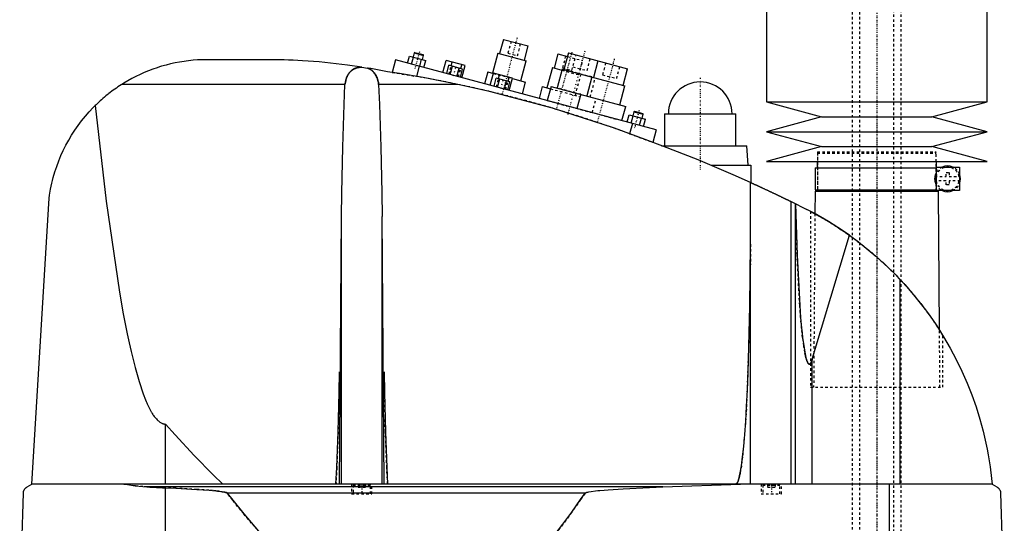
# Model space of a CAD drawing. Extents: x -168 to 602, y -1 to 976.
# Tile 8 of 9: x 200 to 602, y 438 to 643. Entities that reach past the tile are written whole.
import ezdxf

# ---------------------------------------------------------------- set-up
doc = ezdxf.new("R2010")
doc.units = 0
doc.linetypes.add('CENTER', pattern=[1.5, 0.45, -0.5, 0.05, -0.5])
doc.linetypes.add('DASHED', pattern=[2, 1, -1])
for name, color, linetype in [('AM_0', 7, 'CONTINUOUS'), ('AM_3', 7, 'DASHED'), ('AM_7', 7, 'CENTER')]:
    doc.layers.add(name, color=color, linetype=linetype)

msp = doc.modelspace()

# ---------------------------------------------------------------- linework, layer by layer
at = {"layer": 'AM_0', "color": 7, "linetype": 'CONTINUOUS'}
for p, q in [((505, 751.5), (505, 609.4)), ((595, 609.4), (595, 751.5)), ((397.76, 634.86), (396.21, 629.07)), ((397.76, 634.86), (407.9, 632.15)), ((406.35, 626.35), (407.9, 632.15)), ((305.5, 626.5), (274, 626.5)), ((353.75, 626.47), (352.38, 621.36)), ((460, 598), (353.75, 626.47)), ((358.61, 625.17), (359.39, 628.06)), ((359.39, 628.06), (366.08, 626.27)), ((360.29, 624.72), (361.06, 627.62)), ((361.34, 629.35), (360.89, 627.66)), ((361.65, 629.53), (361.34, 629.35)), ((361.34, 629.35), (365.21, 628.32)), ((361.65, 629.53), (365.03, 628.62)), ((363.63, 623.82), (364.41, 626.72)), ((364.75, 626.63), (365.21, 628.32)), ((365.21, 628.32), (365.03, 628.62)), ((395.48, 629.26), (393.28, 621.05)), ((395.48, 629.26), (407.07, 626.16)), ((419.98, 628.91), (418.42, 623.12)), ((419.98, 628.91), (423.84, 627.88)), ((424.23, 629.33), (422.42, 622.56)), ((424.23, 629.33), (448.38, 622.86)), ((340.04, 623.52), (342.28, 623.16)), ((363.41, 623.88), (362.3, 619.74)), ((365.3, 623.37), (366.08, 626.27)), ((373.07, 621.29), (374.39, 626.22)), ((382.11, 624.15), (374.39, 626.22)), ((374.62, 620.88), (375.53, 624.26)), ((381.11, 622.76), (375.53, 624.26)), ((376.02, 620.5), (376.93, 623.88)), ((376.48, 624), (376.89, 625.55)), ((378.81, 619.76), (379.71, 623.14)), ((380.2, 619.38), (381.11, 622.76)), ((380.34, 622.97), (380.76, 624.51)), ((380.79, 619.22), (382.11, 624.15)), ((404.87, 617.95), (407.07, 626.16)), ((417.7, 623.31), (415.5, 615.1)), ((417.7, 623.31), (421.56, 622.28)), ((421.69, 622.76), (419.62, 615.03)), ((421.69, 622.76), (447.29, 615.9)), ((436.3, 626.09), (434.49, 619.33)), ((446.56, 616.09), (448.38, 622.86)), ((391.35, 621.57), (390.06, 616.74)), ((391.35, 621.57), (393.68, 620.95)), ((392.39, 616.12), (393.71, 621.04)), ((401.43, 618.97), (393.71, 621.04)), ((393.94, 615.7), (394.85, 619.08)), ((400.43, 617.59), (394.85, 619.08)), ((395.34, 615.33), (396.24, 618.71)), ((395.8, 618.83), (396.21, 620.37)), ((399.66, 617.79), (400.08, 619.34)), ((400.11, 614.05), (401.43, 618.97)), ((401.41, 618.88), (406.81, 617.43)), ((433.77, 619.52), (431.7, 611.8)), ((333.13, 616.5), (242.19, 616.5)), ((379.16, 616.5), (346.87, 616.5)), ((398.13, 614.58), (399.03, 617.96)), ((399.52, 614.21), (400.43, 617.59)), ((405.51, 612.6), (406.81, 617.43)), ((413.57, 615.62), (412.27, 610.79)), ((413.57, 615.62), (416.95, 614.71)), ((417.21, 615.68), (415.65, 609.88)), ((417.21, 615.68), (447.63, 607.53)), ((445.22, 608.17), (447.29, 615.9)), ((429.28, 612.44), (427.73, 606.65)), ((446.08, 601.73), (447.63, 607.53)), ((505, 609.4), (527.5, 603.3)), ((505, 609.4), (595, 609.4)), ((572.5, 603.3), (595, 609.4)), ((448.2, 601.16), (448.98, 604.06)), ((448.98, 604.06), (455.67, 602.27)), ((449.88, 600.71), (450.65, 603.61)), ((450.93, 605.35), (450.48, 603.66)), ((451.24, 605.52), (450.93, 605.35)), ((450.93, 605.35), (454.8, 604.31)), ((451.24, 605.52), (454.62, 604.62)), ((453.22, 599.82), (454, 602.71)), ((454.34, 602.62), (454.8, 604.31)), ((454.8, 604.31), (454.62, 604.62)), ((454.89, 599.37), (455.67, 602.27)), ((463.5, 604.5), (463.5, 591.5)), ((463.5, 604.5), (492.5, 604.5)), ((492.5, 591.5), (492.5, 604.5)), ((527.5, 603.3), (505, 597.2)), ((527.5, 603.3), (572.5, 603.3)), ((595, 597.2), (572.5, 603.3)), ((450.34, 600.59), (449.21, 596.36)), ((460, 598), (458.62, 592.86)), ((505, 597.2), (527.5, 591.1)), ((505, 597.2), (595, 597.2)), ((572.5, 591.1), (595, 597.2)), ((462.27, 591.5), (497, 591.5)), ((497.5, 583.5), (497, 591.5)), ((527.5, 591.1), (505, 585)), ((527.5, 591.1), (572.5, 591.1)), ((595, 585), (572.5, 591.1)), ((482.43, 583.5), (498.65, 583.5)), ((498.65, 583.5), (498.65, 576.44)), ((505, 585), (595, 585)), ((524.85, 582.5), (524.85, 573.5)), ((524.85, 582.5), (574.4, 582.5)), ((525.65, 585), (525.65, 582.5)), ((574.35, 582.5), (574.35, 585)), ((574.4, 582.8), (583.75, 582.8)), ((574.4, 573.2), (574.4, 582.8)), ((583.75, 582.8), (583.75, 573.2)), ((498.5, 453.55), (498.5, 576.51)), ((524.83, 573), (524.76, 563.77)), ((524.83, 573), (575.17, 573)), ((524.85, 573.5), (574.4, 573.5)), ((525.65, 573.5), (525.65, 573)), ((574.35, 573), (574.35, 573.5)), ((583.75, 573.2), (574.4, 573.2)), ((575.58, 516.27), (575.17, 573)), ((205.5, 453.55), (212.5, 570.12)), ((515.04, 453.55), (515.04, 568.71)), ((515.04, 568.71), (521.5, 565.5)), ((516.82, 453.55), (516.82, 567.84)), ((330.88, 453.55), (331.67, 562.62)), ((331.67, 453.55), (331.67, 562.62)), ((349.12, 453.55), (348.33, 562.62)), ((348.33, 453.55), (348.33, 562.62)), ((523, 564.72), (524.76, 563.77)), ((523.7, 504.43), (538.83, 554.95)), ((559.54, 453.55), (559.54, 536.88)), ((575.58, 516.26), (577, 514)), ((523.7, 453.55), (523.7, 504.43)), ((260, 453.55), (260, 477.99)), ((200.5, 393), (202, 449.85)), ((203.5, 452.35), (205.5, 453.55)), ((597, 453.55), (205.5, 453.55)), ((462.76, 452.35), (252.3, 452.35)), ((260, 393), (260, 451.99)), ((431.04, 449.85), (285.14, 449.85)), ((462.76, 452.35), (494.4, 453.55)), ((555.15, 393), (555.15, 453.55)), ((597, 453.55), (599, 452.35)), ((600.5, 449.85), (602, 393))]:
    msp.add_line(p, q, dxfattribs=at)
for points in [[(274, 626.5, 0), (273.07, 626.45, 0), (271.22, 626.31, 0), (269.37, 626.12, 0), (268.44, 626.01, 0), (267.52, 625.88, 0), (265.68, 625.58, 0), (263.84, 625.23, 0), (262.01, 624.83, 0), (260.2, 624.37, 0), (258.39, 623.86, 0), (257.49, 623.59, 0), (256.6, 623.3, 0), (254.82, 622.69, 0), (253.05, 622.02, 0), (251.31, 621.3, 0), (249.59, 620.54, 0), (247.9, 619.72, 0), (247.06, 619.29, 0), (246.23, 618.86, 0), (244.59, 617.95, 0), (242.98, 616.99, 0), (242.19, 616.5, 0)], [(340.04, 623.52, 0), (334.21, 624.36, 0), (322.58, 625.63, 0), (315.86, 626.11, 0), (313.96, 626.22, 0), (312.06, 626.3, 0), (311.12, 626.34, 0), (310.18, 626.38, 0), (308.3, 626.44, 0), (306.43, 626.48, 0), (305.5, 626.5, 0)], [(333.13, 616.5, 0), (333.17, 616.81, 0), (333.29, 617.42, 0), (333.43, 618.03, 0), (333.51, 618.33, 0), (333.6, 618.62, 0), (333.8, 619.2, 0), (333.93, 619.52, 0), (333.97, 619.61, 0), (334.01, 619.71, 0), (334.03, 619.75, 0), (334.05, 619.8, 0), (334.09, 619.88, 0), (334.13, 619.97, 0), (334.18, 620.06, 0), (334.22, 620.15, 0), (334.27, 620.23, 0), (334.29, 620.28, 0), (334.32, 620.32, 0), (334.37, 620.4, 0), (334.42, 620.49, 0), (334.47, 620.57, 0), (334.52, 620.65, 0), (334.57, 620.73, 0), (334.6, 620.77, 0), (334.62, 620.81, 0), (334.68, 620.89, 0), (334.73, 620.97, 0), (334.79, 621.05, 0), (334.85, 621.12, 0), (334.91, 621.2, 0), (334.93, 621.24, 0), (334.96, 621.27, 0), (335.03, 621.35, 0), (335.09, 621.42, 0), (335.12, 621.45, 0), (335.15, 621.49, 0), (335.21, 621.56, 0), (335.28, 621.63, 0), (335.31, 621.66, 0), (335.34, 621.7, 0), (335.41, 621.76, 0), (335.48, 621.83, 0), (335.55, 621.89, 0), (335.62, 621.96, 0), (335.69, 622.02, 0), (335.73, 622.05, 0), (335.76, 622.08, 0), (335.84, 622.14, 0), (335.91, 622.2, 0), (335.99, 622.26, 0), (336.06, 622.31, 0), (336.14, 622.37, 0), (336.18, 622.39, 0), (336.22, 622.42, 0), (336.3, 622.47, 0), (336.38, 622.53, 0), (336.46, 622.58, 0), (336.54, 622.63, 0), (336.63, 622.68, 0), (336.67, 622.7, 0), (336.72, 622.72, 0), (336.81, 622.77, 0), (336.9, 622.82, 0), (336.99, 622.86, 0), (337.08, 622.91, 0), (337.18, 622.95, 0), (337.22, 622.97, 0), (337.27, 622.99, 0), (337.37, 623.03, 0), (337.47, 623.07, 0), (337.57, 623.1, 0), (337.67, 623.14, 0), (337.77, 623.17, 0), (337.82, 623.19, 0), (337.87, 623.21, 0), (337.97, 623.24, 0), (338.08, 623.27, 0), (338.13, 623.28, 0), (338.18, 623.29, 0), (338.29, 623.32, 0), (338.39, 623.34, 0), (338.45, 623.36, 0), (338.5, 623.37, 0), (338.6, 623.39, 0), (338.71, 623.41, 0), (338.82, 623.43, 0), (338.93, 623.44, 0), (339.03, 623.46, 0), (339.09, 623.46, 0), (339.14, 623.47, 0), (339.25, 623.48, 0), (339.35, 623.49, 0), (339.46, 623.5, 0), (339.57, 623.51, 0), (339.67, 623.51, 0), (339.72, 623.51, 0), (339.78, 623.52, 0), (339.88, 623.52, 0), (339.98, 623.52, 0), (340.04, 623.52, 0)], [(350.5, 621.65, 0), (349.14, 621.92, 0), (346.4, 622.44, 0), (343.66, 622.92, 0), (342.28, 623.16, 0)], [(342.28, 623.16, 0), (342.32, 623.14, 0), (342.4, 623.11, 0), (342.48, 623.09, 0), (342.52, 623.07, 0), (342.56, 623.06, 0), (342.64, 623.03, 0), (342.72, 622.99, 0), (342.79, 622.96, 0), (342.87, 622.93, 0), (342.94, 622.89, 0), (342.98, 622.88, 0), (343.02, 622.86, 0), (343.09, 622.82, 0), (343.16, 622.79, 0), (343.24, 622.75, 0), (343.31, 622.71, 0), (343.37, 622.67, 0), (343.41, 622.65, 0), (343.44, 622.63, 0), (343.51, 622.59, 0), (343.58, 622.55, 0), (343.61, 622.53, 0), (343.64, 622.51, 0), (343.71, 622.47, 0), (343.77, 622.43, 0), (343.8, 622.41, 0), (343.83, 622.39, 0), (343.89, 622.34, 0), (343.96, 622.3, 0), (344.02, 622.25, 0), (344.08, 622.21, 0), (344.14, 622.16, 0), (344.17, 622.14, 0), (344.19, 622.11, 0), (344.25, 622.07, 0), (344.31, 622.02, 0), (344.37, 621.97, 0), (344.42, 621.92, 0), (344.48, 621.87, 0), (344.51, 621.84, 0), (344.53, 621.82, 0), (344.59, 621.76, 0), (344.64, 621.71, 0), (344.82, 621.52, 0), (345.11, 621.17, 0), (345.38, 620.8, 0), (345.51, 620.61, 0), (345.63, 620.41, 0), (345.85, 620, 0), (346.05, 619.57, 0), (346.23, 619.13, 0), (346.39, 618.67, 0), (346.53, 618.2, 0), (346.59, 617.96, 0), (346.65, 617.72, 0), (346.75, 617.24, 0), (346.84, 616.75, 0), (346.87, 616.5, 0)], [(379.16, 616.5, 0), (374.48, 617.46, 0), (364.99, 619.26, 0), (355.36, 620.9, 0), (350.5, 621.65, 0)], [(242.19, 616.5, 0), (241.86, 616.29, 0), (241.22, 615.87, 0), (240.58, 615.45, 0), (240.26, 615.23, 0), (239.94, 615.01, 0), (239.31, 614.57, 0), (238.68, 614.12, 0), (238.06, 613.66, 0), (237.45, 613.2, 0), (236.84, 612.73, 0), (236.53, 612.49, 0), (236.23, 612.25, 0), (235.64, 611.76, 0), (235.04, 611.27, 0), (234.46, 610.77, 0), (233.88, 610.26, 0), (233.3, 609.75, 0), (233.02, 609.49, 0), (232.73, 609.23, 0), (232.17, 608.7, 0), (231.62, 608.16, 0), (231.34, 607.89, 0)], [(331.67, 562.62, 0), (331.81, 572.23, 0), (332.22, 590.84, 0), (332.79, 608.3, 0), (333.13, 616.5, 0)], [(346.87, 616.5, 0), (347.21, 608.3, 0), (347.78, 590.84, 0), (348.19, 572.23, 0), (348.33, 562.62, 0)], [(455.5, 594, 0), (443.04, 598.59, 0), (417.78, 606.77, 0), (392.11, 613.6, 0), (379.16, 616.5, 0)], [(212.5, 570.12, 0), (212.68, 571.35, 0), (213.09, 573.77, 0), (213.59, 576.15, 0), (213.87, 577.32, 0), (214.17, 578.48, 0), (214.84, 580.78, 0), (215.58, 583.04, 0), (216.41, 585.26, 0), (217.31, 587.44, 0), (218.29, 589.59, 0), (218.8, 590.65, 0), (219.34, 591.7, 0), (220.48, 593.78, 0), (221.68, 595.81, 0), (222.97, 597.8, 0), (224.33, 599.75, 0), (225.76, 601.65, 0), (226.51, 602.58, 0), (227.27, 603.5, 0), (228.85, 605.3, 0), (230.49, 607.04, 0), (231.34, 607.89, 0)], [(231.34, 607.89, 0), (235.75, 568.88, 0), (241.14, 531.79, 0), (242.72, 522.92, 0), (244.32, 514.82, 0), (245.13, 511.07, 0), (245.93, 507.52, 0), (247.56, 501.01, 0), (249.19, 495.3, 0), (250.84, 490.39, 0), (251.8, 487.91, 0), (252.08, 487.25, 0), (252.36, 486.61, 0), (252.49, 486.3, 0), (252.63, 486, 0), (252.91, 485.4, 0), (253.19, 484.84, 0), (253.46, 484.29, 0), (253.74, 483.76, 0), (254.02, 483.26, 0), (254.16, 483.02, 0), (254.29, 482.79, 0), (254.57, 482.33, 0), (254.85, 481.9, 0), (254.99, 481.69, 0), (255.13, 481.49, 0), (255.4, 481.1, 0), (255.68, 480.73, 0), (255.82, 480.56, 0), (255.96, 480.39, 0), (256.24, 480.07, 0), (256.52, 479.78, 0), (256.8, 479.5, 0), (257.07, 479.25, 0), (257.35, 479.02, 0), (257.49, 478.92, 0), (257.63, 478.82, 0), (257.91, 478.63, 0), (258.19, 478.47, 0), (258.47, 478.34, 0), (258.63, 478.27, 0), (258.68, 478.25, 0), (258.72, 478.23, 0), (258.75, 478.22, 0), (258.77, 478.22, 0), (258.82, 478.2, 0), (258.86, 478.18, 0), (258.91, 478.17, 0), (258.95, 478.15, 0), (259, 478.14, 0), (259.02, 478.13, 0), (259.05, 478.13, 0), (259.09, 478.11, 0), (259.14, 478.1, 0), (259.16, 478.1, 0), (259.19, 478.09, 0), (259.23, 478.08, 0), (259.28, 478.07, 0), (259.3, 478.06, 0), (259.33, 478.06, 0), (259.37, 478.05, 0), (259.42, 478.04, 0), (259.47, 478.03, 0), (259.51, 478.03, 0), (259.56, 478.02, 0), (259.58, 478.02, 0), (259.6, 478.02, 0), (259.65, 478.01, 0), (259.7, 478.01, 0), (259.74, 478, 0), (259.79, 478, 0), (259.84, 478, 0), (259.86, 478, 0), (259.88, 477.99, 0), (259.93, 477.99, 0), (259.98, 477.99, 0), (260, 477.99, 0)], [(498.5, 576.51, 0), (491.43, 579.65, 0), (477.17, 585.67, 0), (462.76, 591.32, 0), (455.5, 594, 0)], [(498.5, 576.51, 0), (498.5, 576.51, 0), (498.51, 576.5, 0), (498.52, 576.5, 0), (498.53, 576.49, 0), (498.54, 576.49, 0), (498.56, 576.48, 0), (498.59, 576.46, 0), (498.63, 576.45, 0), (498.67, 576.43, 0), (498.73, 576.4, 0), (498.75, 576.39, 0), (498.78, 576.38, 0), (498.85, 576.35, 0), (498.91, 576.32, 0), (498.99, 576.28, 0), (499.07, 576.25, 0), (499.16, 576.21, 0), (499.21, 576.19, 0), (499.25, 576.16, 0), (499.35, 576.12, 0), (499.46, 576.07, 0), (499.51, 576.05, 0), (499.57, 576.02, 0), (499.68, 575.97, 0), (499.8, 575.92, 0), (499.86, 575.89, 0), (499.93, 575.86, 0), (500.05, 575.8, 0), (500.19, 575.74, 0), (500.32, 575.68, 0), (500.46, 575.61, 0), (500.6, 575.55, 0), (500.68, 575.52, 0), (500.75, 575.48, 0), (500.9, 575.41, 0), (501.05, 575.34, 0), (501.21, 575.27, 0), (501.37, 575.2, 0), (501.53, 575.12, 0), (501.62, 575.09, 0), (501.7, 575.05, 0), (501.87, 574.97, 0), (502.05, 574.89, 0), (502.23, 574.8, 0), (502.41, 574.72, 0), (502.6, 574.63, 0), (502.7, 574.59, 0), (502.79, 574.54, 0), (502.98, 574.45, 0), (503.18, 574.36, 0), (503.38, 574.27, 0), (503.58, 574.18, 0), (503.78, 574.08, 0), (503.88, 574.04, 0), (503.99, 573.99, 0), (504.19, 573.89, 0), (504.4, 573.8, 0), (504.61, 573.7, 0), (504.82, 573.6, 0), (505.03, 573.5, 0), (505.13, 573.46, 0), (505.24, 573.41, 0), (505.45, 573.31, 0), (505.66, 573.21, 0), (505.76, 573.16, 0), (505.87, 573.11, 0), (506.08, 573.01, 0), (506.29, 572.91, 0), (506.39, 572.86, 0), (506.5, 572.82, 0), (506.7, 572.72, 0), (506.91, 572.62, 0), (507.11, 572.53, 0), (507.32, 572.43, 0), (507.52, 572.33, 0), (507.63, 572.28, 0), (507.73, 572.23, 0), (507.94, 572.13, 0), (508.15, 572.04, 0), (508.36, 571.94, 0), (508.57, 571.84, 0), (508.78, 571.74, 0), (508.88, 571.69, 0), (508.99, 571.64, 0), (509.2, 571.54, 0), (509.41, 571.44, 0), (509.61, 571.34, 0), (509.82, 571.24, 0), (510.02, 571.14, 0), (510.13, 571.09, 0), (510.23, 571.04, 0), (510.43, 570.95, 0), (510.63, 570.85, 0), (510.83, 570.76, 0), (511.02, 570.66, 0), (511.21, 570.57, 0), (511.31, 570.53, 0), (511.4, 570.48, 0), (511.59, 570.39, 0), (511.77, 570.3, 0), (511.95, 570.22, 0), (512.13, 570.13, 0), (512.3, 570.05, 0), (512.38, 570.01, 0), (512.47, 569.97, 0), (512.63, 569.89, 0), (512.79, 569.81, 0), (512.87, 569.77, 0), (512.95, 569.73, 0), (513.1, 569.66, 0), (513.24, 569.59, 0), (513.32, 569.55, 0), (513.39, 569.52, 0), (513.53, 569.45, 0), (513.67, 569.38, 0), (513.81, 569.32, 0), (513.94, 569.25, 0), (514.07, 569.19, 0), (514.13, 569.16, 0), (514.19, 569.13, 0), (514.31, 569.07, 0), (514.42, 569.01, 0), (514.53, 568.96, 0), (514.64, 568.91, 0), (514.74, 568.86, 0), (514.79, 568.84, 0), (514.83, 568.82, 0), (514.92, 568.77, 0), (515, 568.73, 0), (515.04, 568.71, 0)], [(516.84, 567.83, 0), (517.47, 546.89, 0), (518.57, 526.37, 0), (518.94, 521.5, 0), (519.34, 517.13, 0), (519.54, 515.14, 0), (519.75, 513.29, 0), (520.19, 510, 0), (520.63, 507.28, 0), (520.9, 505.97, 0), (520.98, 505.63, 0), (521.06, 505.31, 0), (521.09, 505.15, 0), (521.13, 505, 0), (521.21, 504.72, 0), (521.29, 504.45, 0), (521.37, 504.19, 0), (521.45, 503.96, 0), (521.52, 503.74, 0), (521.56, 503.63, 0), (521.6, 503.53, 0), (521.68, 503.35, 0), (521.76, 503.18, 0), (521.84, 503.03, 0), (521.92, 502.89, 0), (521.97, 502.82, 0), (521.98, 502.8, 0), (521.99, 502.79, 0), (522, 502.78, 0), (522.01, 502.77, 0), (522.02, 502.75, 0), (522.03, 502.73, 0), (522.04, 502.72, 0), (522.05, 502.72, 0), (522.06, 502.7, 0), (522.07, 502.68, 0), (522.08, 502.68, 0), (522.09, 502.67, 0), (522.1, 502.65, 0), (522.11, 502.64, 0), (522.13, 502.63, 0), (522.14, 502.61, 0), (522.15, 502.6, 0), (522.16, 502.59, 0), (522.16, 502.59, 0), (522.18, 502.58, 0), (522.19, 502.56, 0), (522.2, 502.55, 0), (522.22, 502.54, 0), (522.23, 502.53, 0), (522.24, 502.53, 0), (522.24, 502.52, 0), (522.26, 502.51, 0), (522.27, 502.51, 0), (522.28, 502.5, 0), (522.28, 502.5, 0), (522.3, 502.49, 0), (522.31, 502.48, 0), (522.32, 502.48, 0), (522.32, 502.48, 0), (522.34, 502.47, 0), (522.35, 502.47, 0), (522.36, 502.46, 0), (522.38, 502.46, 0), (522.39, 502.45, 0), (522.4, 502.45, 0), (522.4, 502.45, 0), (522.42, 502.44, 0), (522.43, 502.44, 0), (522.44, 502.44, 0), (522.46, 502.44, 0), (522.47, 502.44, 0), (522.48, 502.44, 0), (522.48, 502.44, 0), (522.5, 502.44, 0), (522.51, 502.44, 0), (522.52, 502.44, 0), (522.52, 502.44, 0), (522.54, 502.44, 0), (522.55, 502.44, 0), (522.56, 502.44, 0), (522.56, 502.44, 0), (522.58, 502.44, 0), (522.59, 502.45, 0), (522.6, 502.45, 0), (522.62, 502.45, 0), (522.63, 502.46, 0), (522.64, 502.46, 0), (522.64, 502.46, 0), (522.66, 502.47, 0), (522.67, 502.47, 0), (522.68, 502.48, 0), (522.7, 502.49, 0), (522.71, 502.49, 0), (522.72, 502.5, 0), (522.72, 502.5, 0), (522.74, 502.51, 0), (522.75, 502.52, 0), (522.76, 502.53, 0), (522.78, 502.54, 0), (522.79, 502.55, 0), (522.8, 502.55, 0), (522.8, 502.56, 0), (522.82, 502.57, 0), (522.83, 502.58, 0), (522.84, 502.59, 0), (522.86, 502.61, 0), (522.87, 502.62, 0), (522.88, 502.63, 0), (522.88, 502.63, 0), (522.9, 502.65, 0), (522.91, 502.66, 0), (522.92, 502.68, 0), (522.94, 502.69, 0), (522.95, 502.71, 0), (522.96, 502.72, 0), (522.96, 502.72, 0), (522.97, 502.74, 0), (522.99, 502.76, 0), (522.99, 502.77, 0), (523, 502.78, 0), (523.01, 502.8, 0), (523.03, 502.81, 0), (523.03, 502.82, 0), (523.04, 502.83, 0), (523.05, 502.85, 0), (523.07, 502.87, 0), (523.11, 502.95, 0), (523.19, 503.09, 0), (523.27, 503.25, 0), (523.35, 503.42, 0), (523.43, 503.62, 0), (523.47, 503.72, 0), (523.51, 503.83, 0), (523.59, 504.05, 0), (523.67, 504.3, 0), (523.7, 504.43, 0)], [(538.83, 554.95, 0), (536.05, 556.88, 0), (530.36, 560.54, 0), (524.49, 563.92, 0), (521.5, 565.5, 0)], [(538.83, 554.95, 0), (542.52, 552.23, 0), (549.63, 546.42, 0), (556.34, 540.17, 0), (559.54, 536.88, 0)], [(492.5, 453.55, 0), (492.51, 453.55, 0), (492.52, 453.55, 0), (492.54, 453.55, 0), (492.54, 453.55, 0), (492.55, 453.55, 0), (492.57, 453.56, 0), (492.58, 453.56, 0), (492.59, 453.56, 0), (492.61, 453.57, 0), (492.62, 453.57, 0), (492.63, 453.57, 0), (492.64, 453.58, 0), (492.65, 453.58, 0), (492.67, 453.59, 0), (492.68, 453.59, 0), (492.7, 453.6, 0), (492.71, 453.61, 0), (492.72, 453.61, 0), (492.73, 453.62, 0), (492.74, 453.63, 0), (492.75, 453.64, 0), (492.76, 453.64, 0), (492.77, 453.65, 0), (492.78, 453.66, 0), (492.8, 453.67, 0), (492.81, 453.68, 0), (492.81, 453.68, 0), (492.83, 453.7, 0), (492.84, 453.71, 0), (492.86, 453.72, 0), (492.87, 453.74, 0), (492.89, 453.75, 0), (492.89, 453.76, 0), (492.9, 453.77, 0), (492.91, 453.78, 0), (492.93, 453.8, 0), (492.94, 453.82, 0), (492.96, 453.83, 0), (492.97, 453.85, 0), (492.98, 453.86, 0), (492.99, 453.87, 0), (493, 453.89, 0), (493.02, 453.91, 0), (493.03, 453.93, 0), (493.04, 453.95, 0), (493.06, 453.98, 0), (493.07, 453.99, 0), (493.07, 454, 0), (493.09, 454.02, 0), (493.1, 454.04, 0), (493.15, 454.13, 0), (493.24, 454.3, 0), (493.28, 454.39, 0), (493.33, 454.48, 0), (493.41, 454.69, 0), (493.5, 454.91, 0), (493.58, 455.16, 0), (493.67, 455.43, 0), (493.76, 455.72, 0), (493.8, 455.87, 0), (493.84, 456.02, 0), (493.93, 456.35, 0), (494.01, 456.7, 0), (494.05, 456.88, 0), (494.3, 458.08, 0), (494.8, 460.99, 0), (495.27, 464.6, 0), (495.72, 468.86, 0), (496.15, 473.75, 0), (496.55, 479.24, 0), (496.74, 482.19, 0), (496.92, 485.27, 0), (497.26, 491.8, 0), (497.56, 498.79, 0), (498.3, 526.02, 0), (498.5, 551.32, 0)], [(559.54, 536.88, 0), (561.41, 534.84, 0), (564.99, 530.74, 0), (568.3, 526.61, 0), (569.89, 524.51, 0), (571.45, 522.38, 0), (574.44, 518.03, 0), (577.27, 513.55, 0), (579.93, 508.97, 0), (582.42, 504.3, 0), (584.72, 499.54, 0), (585.8, 497.14, 0), (586.83, 494.73, 0), (588.74, 489.87, 0), (590.47, 484.97, 0), (591.99, 480.06, 0), (593.33, 475.15, 0), (594.47, 470.25, 0), (594.97, 467.82, 0), (595.42, 465.39, 0), (596.18, 460.59, 0), (596.77, 455.87, 0), (597, 453.55, 0)], [(329.47, 453.55, 0), (329.81, 460.22, 0), (330.36, 474.87, 0), (330.75, 490.89, 0), (330.88, 499.25, 0)], [(349.12, 499.25, 0), (349.25, 490.89, 0), (349.64, 474.87, 0), (350.19, 460.22, 0), (350.53, 453.55, 0)], [(260, 477.99, 0), (263.89, 473.61, 0), (271.66, 465.22, 0), (279.43, 457.32, 0), (283.32, 453.55, 0)], [(202, 449.85, 0), (202, 449.85, 0), (202, 449.86, 0), (202, 449.87, 0), (202, 449.88, 0), (202, 449.88, 0), (202, 449.89, 0), (202, 449.9, 0), (202, 449.91, 0), (202, 449.92, 0), (202, 449.93, 0), (202, 449.93, 0), (202, 449.94, 0), (202, 449.95, 0), (202.01, 449.96, 0), (202.01, 449.97, 0), (202.01, 449.97, 0), (202.01, 449.98, 0), (202.01, 449.99, 0), (202.01, 449.99, 0), (202.01, 450, 0), (202.01, 450.01, 0), (202.01, 450.02, 0), (202.01, 450.04, 0), (202.02, 450.09, 0), (202.02, 450.15, 0), (202.03, 450.2, 0), (202.04, 450.24, 0), (202.05, 450.29, 0), (202.05, 450.31, 0), (202.06, 450.34, 0), (202.06, 450.38, 0), (202.07, 450.42, 0), (202.08, 450.46, 0), (202.09, 450.5, 0), (202.1, 450.53, 0), (202.11, 450.55, 0), (202.11, 450.57, 0), (202.12, 450.61, 0), (202.13, 450.64, 0), (202.14, 450.66, 0), (202.14, 450.67, 0), (202.16, 450.71, 0), (202.17, 450.74, 0), (202.17, 450.76, 0), (202.18, 450.77, 0), (202.19, 450.81, 0), (202.2, 450.84, 0), (202.25, 450.94, 0), (202.32, 451.11, 0), (202.4, 451.26, 0), (202.48, 451.39, 0), (202.57, 451.51, 0), (202.61, 451.56, 0), (202.65, 451.62, 0), (202.74, 451.72, 0), (202.83, 451.82, 0), (202.93, 451.92, 0), (203.02, 452.01, 0), (203.12, 452.09, 0), (203.18, 452.13, 0), (203.23, 452.17, 0), (203.33, 452.25, 0), (203.44, 452.32, 0), (203.5, 452.35, 0)], [(242.93, 453.55, 0), (244.47, 453.29, 0), (247.58, 452.84, 0), (250.72, 452.49, 0), (252.3, 452.35, 0)], [(252.3, 452.35, 0), (253.62, 452.25, 0), (256.22, 452.09, 0), (258.77, 452, 0), (260, 451.99, 0)], [(260, 451.99, 0), (264.12, 451.81, 0), (272.73, 451.35, 0), (277.71, 451, 0), (279.1, 450.88, 0), (280.47, 450.74, 0), (281.15, 450.67, 0), (281.81, 450.59, 0), (283.13, 450.41, 0), (283.95, 450.26, 0), (284.18, 450.21, 0), (284.41, 450.15, 0), (284.52, 450.12, 0), (284.63, 450.09, 0), (284.76, 450.05, 0), (284.79, 450.04, 0), (284.83, 450.02, 0), (284.84, 450.02, 0), (284.86, 450.01, 0), (284.9, 450, 0), (284.93, 449.98, 0), (284.96, 449.97, 0), (285, 449.95, 0), (285.03, 449.93, 0), (285.05, 449.92, 0), (285.07, 449.91, 0), (285.08, 449.9, 0), (285.09, 449.89, 0), (285.09, 449.89, 0), (285.1, 449.89, 0), (285.1, 449.89, 0), (285.11, 449.88, 0), (285.11, 449.88, 0), (285.12, 449.87, 0), (285.12, 449.87, 0), (285.12, 449.87, 0), (285.13, 449.86, 0), (285.13, 449.86, 0), (285.13, 449.86, 0), (285.14, 449.85, 0), (285.14, 449.85, 0)], [(285.14, 449.85, 0), (287.39, 446.93, 0), (291.88, 441.33, 0), (296.37, 436.03, 0), (298.61, 433.49, 0), (300.86, 431.03, 0), (305.35, 426.34, 0), (309.84, 421.96, 0), (314.33, 417.88, 0), (318.83, 414.11, 0), (323.32, 410.65, 0), (325.56, 409.03, 0), (327.81, 407.49, 0), (332.3, 404.64, 0), (336.8, 402.09, 0), (341.29, 399.85, 0), (345.78, 397.92, 0), (350.27, 396.29, 0), (352.52, 395.59, 0), (354.77, 394.97, 0), (359.26, 393.95, 0), (363.75, 393.24, 0), (366, 393, 0)], [(366, 393, 0), (367.81, 393.5, 0), (371.42, 394.67, 0), (375.04, 396.1, 0), (376.84, 396.91, 0), (378.65, 397.77, 0), (382.26, 399.69, 0), (385.88, 401.86, 0), (389.49, 404.28, 0), (393.11, 406.94, 0), (396.72, 409.85, 0), (398.53, 411.4, 0), (400.33, 413.01, 0), (403.95, 416.42, 0), (407.56, 420.07, 0), (411.17, 423.97, 0), (414.79, 428.12, 0), (418.4, 432.52, 0), (420.21, 434.81, 0), (422.01, 437.16, 0), (425.62, 442.05, 0), (429.24, 447.19, 0), (431.04, 449.85, 0)], [(431.04, 449.85, 0), (431.05, 449.85, 0), (431.05, 449.86, 0), (431.06, 449.87, 0), (431.06, 449.87, 0), (431.06, 449.87, 0), (431.07, 449.88, 0), (431.07, 449.88, 0), (431.08, 449.89, 0), (431.09, 449.89, 0), (431.09, 449.9, 0), (431.09, 449.9, 0), (431.1, 449.9, 0), (431.1, 449.91, 0), (431.11, 449.91, 0), (431.13, 449.93, 0), (431.15, 449.94, 0), (431.17, 449.95, 0), (431.22, 449.98, 0), (431.26, 450, 0), (431.3, 450.02, 0), (431.35, 450.04, 0), (431.4, 450.06, 0), (431.42, 450.07, 0), (431.44, 450.07, 0), (431.49, 450.09, 0), (431.54, 450.11, 0), (431.69, 450.15, 0), (431.83, 450.19, 0), (431.96, 450.23, 0), (432.24, 450.29, 0), (432.52, 450.35, 0), (433.54, 450.52, 0), (435.34, 450.76, 0), (436.23, 450.86, 0), (437.11, 450.95, 0), (438.78, 451.1, 0), (440.47, 451.24, 0), (446.52, 451.64, 0), (457.28, 452.16, 0), (462.76, 452.35, 0)], [(599, 452.35, 0), (599.06, 452.32, 0), (599.17, 452.25, 0), (599.27, 452.17, 0), (599.33, 452.13, 0), (599.38, 452.09, 0), (599.48, 452.01, 0), (599.58, 451.91, 0), (599.67, 451.82, 0), (599.77, 451.72, 0), (599.86, 451.61, 0), (599.9, 451.56, 0), (599.94, 451.5, 0), (600.02, 451.38, 0), (600.1, 451.25, 0), (600.18, 451.09, 0), (600.26, 450.93, 0), (600.3, 450.82, 0), (600.32, 450.79, 0), (600.33, 450.76, 0), (600.33, 450.74, 0), (600.34, 450.72, 0), (600.35, 450.69, 0), (600.36, 450.66, 0), (600.37, 450.64, 0), (600.37, 450.62, 0), (600.38, 450.59, 0), (600.39, 450.55, 0), (600.4, 450.54, 0), (600.4, 450.52, 0), (600.41, 450.48, 0), (600.42, 450.44, 0), (600.43, 450.4, 0), (600.44, 450.36, 0), (600.45, 450.32, 0), (600.45, 450.3, 0), (600.46, 450.28, 0), (600.46, 450.23, 0), (600.47, 450.18, 0), (600.48, 450.13, 0), (600.48, 450.08, 0), (600.49, 450.03, 0), (600.49, 450.01, 0), (600.49, 449.98, 0), (600.5, 449.93, 0), (600.5, 449.9, 0), (600.5, 449.89, 0), (600.5, 449.88, 0), (600.5, 449.88, 0), (600.5, 449.87, 0), (600.5, 449.86, 0), (600.5, 449.85, 0), (600.5, 449.85, 0)]]:
    msp.add_polyline3d(points, dxfattribs=at)
for centre, radius, start, end in [((478, 604.5), 13, 0, 180), ((578.85, 578), 5.25, 66.1045, 113.8955), ((578.85, 578), 5.25, 338.9605, 21.0395), ((578.85, 578), 5.25, 246.1045, 293.8955)]:
    msp.add_arc(centre, radius, start, end, dxfattribs=at)
at = {"layer": 'AM_3', "color": 6, "linetype": 'DASHED'}
for p, q in [((543, 942), (543, 266)), ((557, 266), (557, 942)), ((540, 930), (540, 306)), ((560, 296), (560, 930)), ((400.9, 634.02), (399.6, 629.19)), ((403.47, 628.16), (404.76, 632.99)), ((399.6, 629.19), (403.47, 628.16)), ((423.12, 628.07), (421.82, 623.24)), ((423.84, 627.88), (430.12, 626.19)), ((425.68, 622.21), (427.37, 628.48)), ((431.87, 622.1), (433.16, 626.93)), ((375.57, 620.62), (376.48, 624)), ((376.82, 623.91), (375.92, 620.53)), ((378.91, 619.73), (379.82, 623.11)), ((379.44, 619.59), (380.34, 622.97)), ((421.82, 623.24), (425.68, 622.21)), ((433.77, 619.52), (422.42, 622.56)), ((426.07, 623.65), (431.87, 622.1)), ((428.57, 620.4), (430.12, 626.19)), ((439.44, 625.25), (438.15, 620.42)), ((443.94, 618.87), (445.24, 623.7)), ((352.38, 621.36), (362.3, 619.74)), ((393.68, 620.95), (401.41, 618.88)), ((394.89, 615.45), (395.8, 618.83)), ((396.14, 618.73), (395.23, 615.35)), ((421.56, 622.28), (429.29, 620.2)), ((427.09, 611.99), (429.29, 620.2)), ((433.14, 611.41), (435.21, 619.13)), ((438.15, 620.42), (443.94, 618.87)), ((398.23, 614.55), (399.13, 617.93)), ((398.76, 614.41), (399.66, 617.79)), ((416.95, 614.71), (429.02, 611.48)), ((429.28, 612.44), (419.62, 615.03)), ((434.01, 604.97), (435.56, 610.76)), ((415.65, 609.88), (446.08, 601.73)), ((449.21, 596.36), (458.62, 592.86)), ((525.83, 589), (525.83, 573)), ((525.83, 589), (574.17, 589)), ((526.33, 589), (525.83, 588.5)), ((525.83, 588.5), (525.83, 573)), ((525.83, 588.5), (574.17, 588.5)), ((574.17, 588.5), (573.67, 589)), ((574.17, 573), (574.17, 589)), ((574.17, 573), (574.17, 588.5)), ((573.68, 578.9), (578.25, 578.9)), ((574.16, 575.65), (574.16, 580.35)), ((578.25, 580.5), (579.45, 580.5)), ((578.25, 578.9), (578.25, 580.5)), ((579.45, 580.5), (579.45, 578.9)), ((579.45, 578.9), (584.02, 578.9)), ((578.25, 577.1), (573.68, 577.1)), ((578.25, 575.5), (578.25, 577.1)), ((579.45, 575.5), (578.25, 575.5)), ((579.45, 577.1), (579.45, 575.5)), ((584.02, 577.1), (579.45, 577.1)), ((523, 564.72), (523, 493)), ((524.76, 563.77), (524.25, 493)), ((575.75, 493), (575.58, 516.27)), ((577, 493), (577, 514)), ((523, 493), (577, 493)), ((335.85, 453.55), (335.85, 449.55)), ((336.9, 453.55), (336.5, 453.15)), ((336.5, 453.15), (336.5, 449.55)), ((336.5, 453.15), (343.5, 453.15)), ((338.5, 453.55), (338.5, 452.3)), ((338.5, 452.3), (341.5, 452.3)), ((340, 453.55), (340, 452.3)), ((341.5, 453.55), (341.5, 452.3)), ((343.5, 453.15), (343.1, 453.55)), ((343.5, 449.55), (343.5, 453.15)), ((344.15, 449.55), (344.15, 453.55)), ((502.85, 453.55), (502.85, 449.55)), ((503.9, 453.55), (503.5, 453.15)), ((503.5, 453.15), (503.5, 449.55)), ((503.5, 453.15), (510.5, 453.15)), ((505.5, 453.55), (505.5, 452.3)), ((505.5, 452.3), (508.5, 452.3)), ((507, 453.55), (507, 452.3)), ((508.5, 453.55), (508.5, 452.3)), ((510.5, 453.15), (510.1, 453.55)), ((510.5, 449.55), (510.5, 453.15)), ((511.15, 449.55), (511.15, 453.55)), ((335.85, 449.55), (344.15, 449.55)), ((502.85, 449.55), (511.15, 449.55))]:
    msp.add_line(p, q, dxfattribs=at)
for points in [[(340.04, 623.52, 0), (339.98, 623.52, 0), (339.88, 623.52, 0), (339.78, 623.52, 0), (339.72, 623.51, 0), (339.67, 623.51, 0), (339.57, 623.51, 0), (339.46, 623.5, 0), (339.35, 623.49, 0), (339.25, 623.48, 0), (339.14, 623.47, 0), (339.09, 623.46, 0), (339.03, 623.46, 0), (338.93, 623.44, 0), (338.82, 623.43, 0), (338.71, 623.41, 0), (338.6, 623.39, 0), (338.5, 623.37, 0), (338.45, 623.36, 0), (338.39, 623.34, 0), (338.29, 623.32, 0), (338.18, 623.29, 0), (338.13, 623.28, 0), (338.08, 623.27, 0), (337.97, 623.24, 0), (337.87, 623.21, 0), (337.82, 623.19, 0), (337.77, 623.17, 0), (337.67, 623.14, 0), (337.57, 623.1, 0), (337.47, 623.07, 0), (337.37, 623.03, 0), (337.27, 622.99, 0), (337.22, 622.97, 0), (337.18, 622.95, 0), (337.08, 622.91, 0), (336.99, 622.86, 0), (336.9, 622.82, 0), (336.81, 622.77, 0), (336.72, 622.72, 0), (336.67, 622.7, 0), (336.63, 622.68, 0), (336.54, 622.63, 0), (336.46, 622.58, 0), (336.38, 622.53, 0), (336.3, 622.47, 0), (336.22, 622.42, 0), (336.18, 622.39, 0), (336.14, 622.37, 0), (336.06, 622.31, 0), (335.99, 622.26, 0), (335.91, 622.2, 0), (335.84, 622.14, 0), (335.76, 622.08, 0), (335.73, 622.05, 0), (335.69, 622.02, 0), (335.62, 621.96, 0), (335.55, 621.89, 0), (335.48, 621.83, 0), (335.41, 621.76, 0), (335.34, 621.7, 0), (335.31, 621.66, 0), (335.28, 621.63, 0), (335.21, 621.56, 0), (335.15, 621.49, 0), (335.12, 621.45, 0), (335.09, 621.42, 0), (335.03, 621.35, 0), (334.96, 621.27, 0), (334.93, 621.24, 0), (334.91, 621.2, 0), (334.85, 621.12, 0), (334.79, 621.05, 0), (334.73, 620.97, 0), (334.68, 620.89, 0), (334.62, 620.81, 0), (334.6, 620.77, 0), (334.57, 620.73, 0), (334.52, 620.65, 0), (334.47, 620.57, 0), (334.42, 620.49, 0), (334.37, 620.4, 0), (334.32, 620.32, 0), (334.29, 620.28, 0), (334.27, 620.23, 0), (334.22, 620.15, 0), (334.18, 620.06, 0), (334.13, 619.97, 0), (334.09, 619.88, 0), (334.05, 619.8, 0), (334.03, 619.75, 0), (334.01, 619.71, 0), (333.97, 619.61, 0), (333.93, 619.52, 0), (333.8, 619.2, 0), (333.6, 618.62, 0), (333.51, 618.33, 0), (333.43, 618.03, 0), (333.29, 617.42, 0), (333.17, 616.81, 0), (333.13, 616.5, 0)], [(346.87, 616.5, 0), (346.84, 616.75, 0), (346.75, 617.24, 0), (346.65, 617.72, 0), (346.59, 617.96, 0), (346.53, 618.2, 0), (346.39, 618.67, 0), (346.23, 619.13, 0), (346.05, 619.57, 0), (345.85, 620, 0), (345.63, 620.41, 0), (345.51, 620.61, 0), (345.38, 620.8, 0), (345.11, 621.17, 0), (344.82, 621.52, 0), (344.64, 621.71, 0), (344.59, 621.76, 0), (344.53, 621.82, 0), (344.51, 621.84, 0), (344.48, 621.87, 0), (344.42, 621.92, 0), (344.37, 621.97, 0), (344.31, 622.02, 0), (344.25, 622.07, 0), (344.19, 622.11, 0), (344.17, 622.14, 0), (344.14, 622.16, 0), (344.08, 622.21, 0), (344.02, 622.25, 0), (343.96, 622.3, 0), (343.89, 622.34, 0), (343.83, 622.39, 0), (343.8, 622.41, 0), (343.77, 622.43, 0), (343.71, 622.47, 0), (343.64, 622.51, 0), (343.61, 622.53, 0), (343.58, 622.55, 0), (343.51, 622.59, 0), (343.44, 622.63, 0), (343.41, 622.65, 0), (343.37, 622.67, 0), (343.31, 622.71, 0), (343.24, 622.75, 0), (343.16, 622.79, 0), (343.09, 622.82, 0), (343.02, 622.86, 0), (342.98, 622.88, 0), (342.94, 622.89, 0), (342.87, 622.93, 0), (342.79, 622.96, 0), (342.72, 622.99, 0), (342.64, 623.03, 0), (342.56, 623.06, 0), (342.52, 623.07, 0), (342.48, 623.09, 0), (342.4, 623.11, 0), (342.32, 623.14, 0), (342.28, 623.16, 0)], [(574.16, 580.35, 0), (574.11, 580.26, 0), (574.06, 580.16, 0), (574.05, 580.12, 0), (574.03, 580.09, 0), (574.03, 580.07, 0), (574.02, 580.06, 0), (574.01, 580.02, 0), (573.99, 579.99, 0), (573.98, 579.96, 0), (573.96, 579.92, 0), (573.95, 579.88, 0), (573.94, 579.87, 0), (573.94, 579.85, 0), (573.92, 579.81, 0), (573.91, 579.77, 0), (573.9, 579.76, 0), (573.9, 579.74, 0), (573.88, 579.7, 0), (573.87, 579.66, 0), (573.86, 579.64, 0), (573.86, 579.62, 0), (573.84, 579.58, 0), (573.83, 579.54, 0), (573.82, 579.5, 0), (573.81, 579.46, 0), (573.8, 579.42, 0), (573.79, 579.4, 0), (573.78, 579.38, 0), (573.77, 579.33, 0), (573.76, 579.29, 0), (573.75, 579.25, 0), (573.74, 579.2, 0), (573.73, 579.16, 0), (573.72, 579.13, 0), (573.72, 579.11, 0), (573.71, 579.06, 0), (573.7, 579.01, 0), (573.69, 578.96, 0), (573.68, 578.91, 0), (573.67, 578.86, 0), (573.67, 578.83, 0), (573.66, 578.8, 0), (573.65, 578.75, 0), (573.65, 578.7, 0), (573.64, 578.64, 0), (573.63, 578.59, 0), (573.63, 578.53, 0), (573.62, 578.5, 0), (573.62, 578.48, 0), (573.62, 578.42, 0), (573.61, 578.36, 0), (573.61, 578.31, 0), (573.61, 578.25, 0), (573.6, 578.19, 0), (573.6, 578.17, 0), (573.6, 578.14, 0), (573.6, 578.08, 0), (573.6, 578.03, 0), (573.6, 578, 0), (573.6, 577.97, 0), (573.6, 577.92, 0), (573.6, 577.86, 0), (573.6, 577.83, 0), (573.6, 577.81, 0), (573.61, 577.75, 0), (573.61, 577.69, 0), (573.61, 577.64, 0), (573.62, 577.58, 0), (573.62, 577.52, 0), (573.62, 577.5, 0), (573.63, 577.47, 0), (573.63, 577.41, 0), (573.64, 577.36, 0), (573.65, 577.3, 0), (573.65, 577.25, 0), (573.66, 577.2, 0), (573.67, 577.17, 0), (573.67, 577.14, 0), (573.68, 577.09, 0), (573.69, 577.04, 0), (573.7, 576.99, 0), (573.71, 576.94, 0), (573.72, 576.89, 0), (573.72, 576.87, 0), (573.73, 576.84, 0), (573.74, 576.8, 0), (573.75, 576.75, 0), (573.76, 576.71, 0), (573.77, 576.67, 0), (573.78, 576.62, 0), (573.79, 576.6, 0), (573.8, 576.58, 0), (573.81, 576.54, 0), (573.82, 576.5, 0), (573.83, 576.46, 0), (573.84, 576.42, 0), (573.86, 576.38, 0), (573.86, 576.36, 0), (573.87, 576.34, 0), (573.88, 576.3, 0), (573.9, 576.26, 0), (573.9, 576.24, 0), (573.91, 576.23, 0), (573.92, 576.19, 0), (573.94, 576.15, 0), (573.94, 576.13, 0), (573.95, 576.12, 0), (573.96, 576.08, 0), (573.98, 576.04, 0), (573.99, 576.01, 0), (574.01, 575.98, 0), (574.02, 575.94, 0), (574.03, 575.93, 0), (574.03, 575.91, 0), (574.05, 575.88, 0), (574.06, 575.84, 0), (574.11, 575.74, 0), (574.16, 575.65, 0)], [(523.7, 504.43, 0), (523.67, 504.3, 0), (523.59, 504.05, 0), (523.51, 503.83, 0), (523.47, 503.72, 0), (523.43, 503.62, 0), (523.35, 503.42, 0), (523.27, 503.25, 0), (523.19, 503.09, 0), (523.11, 502.95, 0), (523.03, 502.82, 0), (522.99, 502.77, 0), (522.99, 502.76, 0), (522.97, 502.74, 0), (522.96, 502.72, 0), (522.96, 502.72, 0), (522.95, 502.71, 0), (522.94, 502.69, 0), (522.92, 502.68, 0), (522.91, 502.66, 0), (522.9, 502.65, 0), (522.88, 502.63, 0), (522.88, 502.63, 0), (522.87, 502.62, 0), (522.86, 502.61, 0), (522.84, 502.59, 0), (522.83, 502.58, 0), (522.82, 502.57, 0), (522.8, 502.56, 0), (522.8, 502.55, 0), (522.79, 502.55, 0), (522.78, 502.54, 0), (522.76, 502.53, 0), (522.75, 502.52, 0), (522.74, 502.51, 0), (522.72, 502.5, 0), (522.72, 502.5, 0), (522.71, 502.49, 0), (522.7, 502.49, 0), (522.68, 502.48, 0), (522.67, 502.47, 0), (522.66, 502.47, 0), (522.64, 502.46, 0), (522.64, 502.46, 0), (522.63, 502.46, 0), (522.62, 502.45, 0), (522.6, 502.45, 0), (522.59, 502.45, 0), (522.58, 502.44, 0), (522.56, 502.44, 0), (522.56, 502.44, 0), (522.55, 502.44, 0), (522.54, 502.44, 0), (522.52, 502.44, 0), (522.52, 502.44, 0), (522.51, 502.44, 0), (522.5, 502.44, 0), (522.48, 502.44, 0), (522.48, 502.44, 0), (522.47, 502.44, 0), (522.46, 502.44, 0), (522.44, 502.44, 0), (522.43, 502.44, 0), (522.42, 502.44, 0), (522.4, 502.45, 0), (522.4, 502.45, 0), (522.39, 502.45, 0), (522.38, 502.46, 0), (522.36, 502.46, 0), (522.35, 502.47, 0), (522.34, 502.47, 0), (522.32, 502.48, 0), (522.32, 502.48, 0), (522.31, 502.48, 0), (522.3, 502.49, 0), (522.28, 502.5, 0), (522.28, 502.5, 0), (522.27, 502.51, 0), (522.26, 502.51, 0), (522.24, 502.52, 0), (522.24, 502.53, 0), (522.23, 502.53, 0), (522.22, 502.54, 0), (522.2, 502.55, 0), (522.19, 502.56, 0), (522.18, 502.58, 0), (522.16, 502.59, 0), (522.16, 502.59, 0), (522.15, 502.6, 0), (522.14, 502.61, 0), (522.13, 502.63, 0), (522.11, 502.64, 0), (522.1, 502.65, 0), (522.09, 502.67, 0), (522.08, 502.68, 0), (522.07, 502.68, 0), (522.06, 502.7, 0), (522.05, 502.72, 0), (522.04, 502.72, 0), (522.03, 502.73, 0), (522.02, 502.75, 0), (522.01, 502.77, 0), (522, 502.78, 0), (521.99, 502.79, 0), (521.98, 502.8, 0), (521.97, 502.82, 0), (521.92, 502.89, 0), (521.84, 503.03, 0), (521.76, 503.18, 0), (521.68, 503.35, 0), (521.6, 503.53, 0), (521.56, 503.63, 0), (521.52, 503.74, 0), (521.45, 503.96, 0), (521.37, 504.19, 0), (521.29, 504.45, 0), (521.21, 504.72, 0), (521.13, 505, 0), (521.09, 505.15, 0), (521.06, 505.31, 0), (520.98, 505.63, 0), (520.9, 505.97, 0), (520.63, 507.28, 0), (520.19, 510, 0), (519.75, 513.29, 0), (519.54, 515.14, 0), (519.34, 517.13, 0), (518.94, 521.5, 0), (518.57, 526.37, 0), (517.47, 546.89, 0), (516.84, 567.83, 0)], [(524.76, 563.77, 0), (524.9, 563.7, 0), (525.19, 563.54, 0), (525.49, 563.37, 0), (525.65, 563.28, 0), (525.82, 563.19, 0), (526.16, 562.99, 0), (526.52, 562.79, 0), (526.9, 562.58, 0), (527.28, 562.36, 0), (527.69, 562.12, 0), (527.89, 562.01, 0), (528.1, 561.88, 0), (528.53, 561.63, 0), (528.97, 561.38, 0), (529.41, 561.11, 0), (529.86, 560.84, 0), (530.32, 560.56, 0), (530.56, 560.42, 0), (530.79, 560.27, 0), (531.28, 559.98, 0), (531.77, 559.67, 0), (532.02, 559.51, 0), (532.27, 559.35, 0), (532.79, 559.03, 0), (533.31, 558.69, 0), (533.58, 558.52, 0), (533.85, 558.34, 0), (534.39, 557.99, 0), (534.95, 557.62, 0), (535.51, 557.25, 0), (536.07, 556.87, 0), (536.65, 556.48, 0), (536.94, 556.28, 0), (537.23, 556.08, 0), (537.81, 555.67, 0), (538.4, 555.26, 0), (538.99, 554.84, 0), (539.59, 554.41, 0), (540.19, 553.97, 0), (540.49, 553.75, 0), (540.79, 553.53, 0), (541.39, 553.08, 0), (542, 552.63, 0), (542.6, 552.17, 0), (543.2, 551.71, 0), (543.8, 551.24, 0), (544.1, 551, 0), (544.4, 550.77, 0), (545, 550.29, 0), (545.6, 549.81, 0), (546.19, 549.33, 0), (546.78, 548.85, 0), (547.36, 548.36, 0), (547.65, 548.12, 0), (547.94, 547.88, 0), (548.51, 547.39, 0), (549.08, 546.9, 0), (549.64, 546.42, 0), (550.19, 545.93, 0), (550.74, 545.44, 0), (551.02, 545.2, 0), (551.29, 544.95, 0), (551.84, 544.45, 0), (552.4, 543.94, 0), (552.67, 543.69, 0), (552.95, 543.43, 0), (553.5, 542.92, 0), (554.05, 542.39, 0), (554.33, 542.13, 0), (554.6, 541.87, 0), (555.15, 541.34, 0), (555.69, 540.81, 0), (556.24, 540.27, 0), (556.78, 539.73, 0), (557.32, 539.19, 0), (557.58, 538.91, 0), (557.85, 538.64, 0), (558.38, 538.09, 0), (558.91, 537.54, 0), (559.44, 536.99, 0), (559.96, 536.43, 0), (560.47, 535.88, 0), (560.73, 535.6, 0), (560.98, 535.32, 0), (561.49, 534.76, 0), (561.99, 534.21, 0), (562.48, 533.65, 0), (562.97, 533.09, 0), (563.45, 532.54, 0), (563.69, 532.26, 0), (563.93, 531.98, 0), (564.4, 531.43, 0), (564.87, 530.88, 0), (565.33, 530.33, 0), (565.78, 529.78, 0), (566.22, 529.23, 0), (566.44, 528.96, 0), (566.66, 528.69, 0), (567.09, 528.15, 0), (567.51, 527.62, 0), (567.93, 527.09, 0), (568.34, 526.57, 0), (568.74, 526.05, 0), (568.93, 525.79, 0), (569.13, 525.53, 0), (569.51, 525.02, 0), (569.89, 524.52, 0), (570.07, 524.27, 0), (570.26, 524.02, 0), (570.61, 523.54, 0), (570.97, 523.05, 0), (571.14, 522.81, 0), (571.32, 522.56, 0), (571.67, 522.08, 0), (572.01, 521.59, 0), (572.35, 521.11, 0), (572.68, 520.64, 0), (573, 520.17, 0), (573.16, 519.94, 0), (573.32, 519.71, 0), (573.62, 519.25, 0), (573.92, 518.81, 0), (574.21, 518.38, 0), (574.49, 517.96, 0), (574.75, 517.55, 0), (574.88, 517.36, 0), (575, 517.16, 0), (575.25, 516.79, 0), (575.47, 516.44, 0), (575.58, 516.26, 0)], [(498.5, 551.32, 0), (498.3, 526.02, 0), (496.74, 482.19, 0), (495.27, 464.6, 0), (494.8, 460.99, 0), (494.3, 458.08, 0), (494.05, 456.88, 0), (494.01, 456.7, 0), (493.93, 456.35, 0), (493.84, 456.02, 0), (493.8, 455.87, 0), (493.76, 455.72, 0), (493.67, 455.43, 0), (493.58, 455.16, 0), (493.5, 454.91, 0), (493.41, 454.69, 0), (493.33, 454.48, 0), (493.28, 454.39, 0), (493.24, 454.3, 0), (493.15, 454.13, 0), (493.07, 453.99, 0), (493.02, 453.91, 0), (493, 453.89, 0), (492.99, 453.87, 0), (492.98, 453.86, 0), (492.97, 453.85, 0), (492.96, 453.83, 0), (492.94, 453.82, 0), (492.93, 453.8, 0), (492.91, 453.78, 0), (492.9, 453.77, 0), (492.89, 453.76, 0), (492.89, 453.75, 0), (492.87, 453.74, 0), (492.86, 453.72, 0), (492.84, 453.71, 0), (492.83, 453.7, 0), (492.81, 453.68, 0), (492.81, 453.68, 0), (492.8, 453.67, 0), (492.78, 453.66, 0), (492.77, 453.65, 0), (492.76, 453.64, 0), (492.75, 453.64, 0), (492.74, 453.63, 0), (492.73, 453.62, 0), (492.72, 453.61, 0), (492.71, 453.61, 0), (492.7, 453.6, 0), (492.68, 453.59, 0), (492.67, 453.59, 0), (492.65, 453.58, 0), (492.64, 453.58, 0), (492.63, 453.57, 0), (492.62, 453.57, 0), (492.61, 453.57, 0), (492.59, 453.56, 0), (492.58, 453.56, 0), (492.57, 453.56, 0), (492.55, 453.55, 0), (492.54, 453.55, 0), (492.54, 453.55, 0), (492.52, 453.55, 0), (492.51, 453.55, 0), (492.5, 453.55, 0)], [(330.88, 499.25, 0), (330.75, 490.89, 0), (330.36, 474.87, 0), (329.81, 460.22, 0), (329.47, 453.55, 0)], [(350.53, 453.55, 0), (350.19, 460.22, 0), (349.64, 474.87, 0), (349.25, 490.89, 0), (349.12, 499.25, 0)], [(252.3, 452.35, 0), (250.72, 452.49, 0), (247.58, 452.84, 0), (244.47, 453.29, 0), (242.93, 453.55, 0)], [(260, 451.99, 0), (258.77, 452, 0), (256.22, 452.09, 0), (253.62, 452.25, 0), (252.3, 452.35, 0)], [(285.14, 449.85, 0), (285.14, 449.85, 0), (285.13, 449.86, 0), (285.13, 449.86, 0), (285.13, 449.86, 0), (285.12, 449.87, 0), (285.12, 449.87, 0), (285.12, 449.87, 0), (285.11, 449.88, 0), (285.11, 449.88, 0), (285.1, 449.89, 0), (285.1, 449.89, 0), (285.09, 449.89, 0), (285.09, 449.89, 0), (285.08, 449.9, 0), (285.07, 449.91, 0), (285.05, 449.92, 0), (285.03, 449.93, 0), (285, 449.95, 0), (284.96, 449.97, 0), (284.93, 449.98, 0), (284.9, 450, 0), (284.86, 450.01, 0), (284.84, 450.02, 0), (284.83, 450.02, 0), (284.79, 450.04, 0), (284.76, 450.05, 0), (284.63, 450.09, 0), (284.52, 450.12, 0), (284.41, 450.15, 0), (284.18, 450.21, 0), (283.95, 450.26, 0), (283.13, 450.41, 0), (281.81, 450.59, 0), (281.15, 450.67, 0), (280.47, 450.74, 0), (279.1, 450.88, 0), (277.71, 451, 0), (272.73, 451.35, 0), (264.12, 451.81, 0), (260, 451.99, 0)], [(366, 393, 0), (363.75, 393.24, 0), (359.26, 393.95, 0), (354.77, 394.97, 0), (352.52, 395.59, 0), (350.27, 396.29, 0), (345.78, 397.92, 0), (341.29, 399.85, 0), (336.8, 402.09, 0), (332.3, 404.64, 0), (327.81, 407.49, 0), (325.56, 409.03, 0), (323.32, 410.65, 0), (318.83, 414.11, 0), (314.33, 417.88, 0), (309.84, 421.96, 0), (305.35, 426.34, 0), (300.86, 431.03, 0), (298.61, 433.49, 0), (296.37, 436.03, 0), (291.88, 441.33, 0), (287.39, 446.93, 0), (285.14, 449.85, 0)], [(431.04, 449.85, 0), (429.24, 447.19, 0), (425.62, 442.05, 0), (422.01, 437.16, 0), (420.21, 434.81, 0), (418.4, 432.52, 0), (414.79, 428.12, 0), (411.17, 423.97, 0), (407.56, 420.07, 0), (403.95, 416.42, 0), (400.33, 413.01, 0), (398.53, 411.4, 0), (396.72, 409.85, 0), (393.11, 406.94, 0), (389.49, 404.28, 0), (385.88, 401.86, 0), (382.26, 399.69, 0), (378.65, 397.77, 0), (376.84, 396.91, 0), (375.04, 396.1, 0), (371.42, 394.67, 0), (367.81, 393.5, 0), (366, 393, 0)]]:
    msp.add_polyline3d(points, dxfattribs=at)
for centre, radius, start, end in [((276.43, 127.17), 500, 69.7837, 80.111), ((578.85, 578), 5.25, 113.8955, 153.3873), ((578.85, 578), 4.75, 10.9221, 169.0779), ((578.85, 578), 5.25, 21.0395, 66.1045), ((578.85, 578), 5.25, 206.6127, 246.1045), ((578.85, 578), 4.75, 190.9221, 349.0779), ((578.85, 578), 5.25, 293.8955, 338.9605)]:
    msp.add_arc(centre, radius, start, end, dxfattribs=at)
at = {"layer": 'AM_7', "color": 4, "linetype": 'CENTER'}
for p, q in [((550, 975.8), (550, 232.2)), ((550, 760.42), (550, 564.08)), ((403.37, 635.54), (396.98, 611.65)), ((363.54, 629.82), (361.67, 622.84)), ((425.59, 629.58), (419.19, 605.7)), ((430.9, 630.08), (423.9, 603.94)), ((442.97, 626.85), (435.97, 600.71)), ((377.37, 619.96), (378.36, 623.68)), ((396.69, 614.78), (397.68, 618.5)), ((478, 619.2), (478, 581.8)), ((453.13, 605.81), (451.26, 598.84)), ((464.35, 604.5), (491.65, 604.5)), ((550, 600.89), (550, 339.31)), ((340, 453.75), (340, 449.35)), ((507, 453.75), (507, 449.35))]:
    msp.add_line(p, q, dxfattribs=at)

doc.saveas('drawing.dxf')
